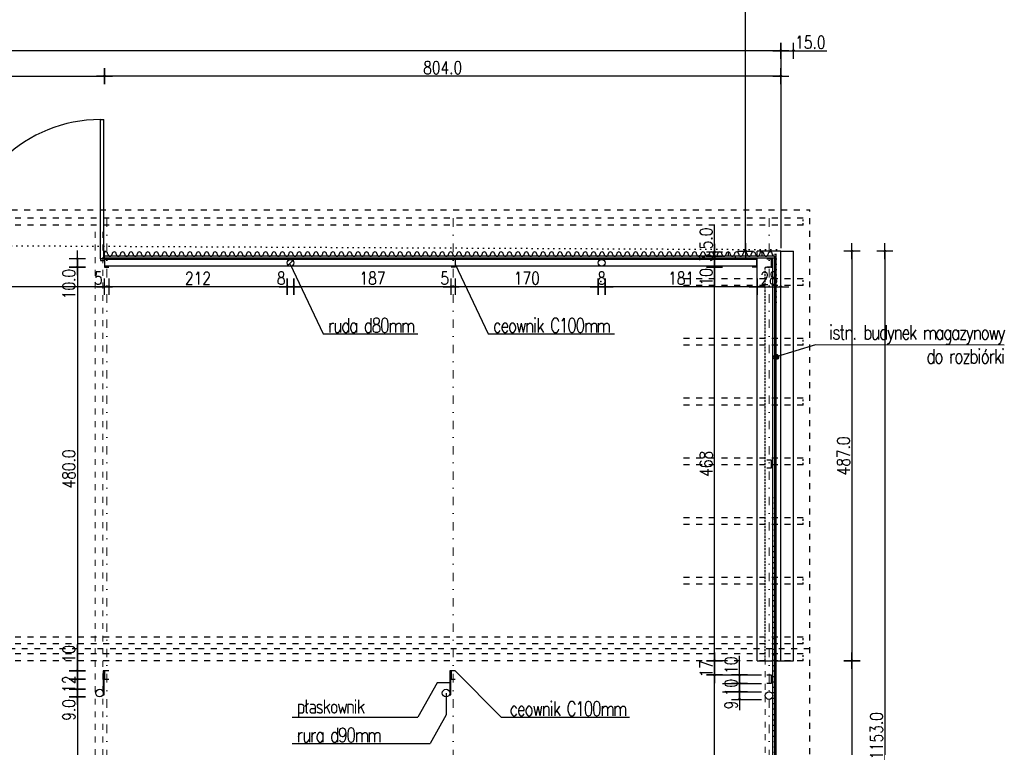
# Model space of a CAD drawing. Header units: millimetres. Extents: x 22865 to 60762, y -18816 to 15611.
# Tile 22 of 256: x 36384 to 37555, y -12690 to -11825. Entities that reach past the tile are written whole.
import ezdxf

# ---------------------------------------------------------------- set-up
doc = ezdxf.new("R2010")
doc.units = ezdxf.units.MM
for name, pattern in [('1_12', [3, 1, -1, 0, -1]), ('DASHED', [15, 7, -8]), ('DASHED2', [0.375, 0.25, -0.125]), ('DOT', [6.35, 0, -6.35]), ('STRICHPUNKT', [3, 1, -1, 0, -1])]:
    doc.linetypes.add(name, pattern=pattern)
for name, color, linetype in [('OPISY', 6, 'Continuous'), ('osie', 9, 'STRICHPUNKT'), ('sciany murowane', 4, 'Continuous'), ('widokowa', 2, 'Continuous'), ('wyburzenia', 14, 'Continuous'), ('WYMIARY', 6, 'Continuous')]:
    doc.layers.add(name, color=color, linetype=linetype)
doc.styles.add('1-100', font='simplex.shx', dxfattribs={"width": 0.8, "height": 15})
doc.dimstyles.new('1-100', dxfattribs={"dimscale": 0.5, "dimtxt": 100, "dimasz": 1, "dimexe": 0.18, "dimexo": 0.0625, "dimgap": 5, "dimtad": 1, "dimdec": 1, "dimzin": 0, "dimdsep": 46, "dimtxsty": '1-100', "dimblk1": 'K', "dimblk2": 'K', "dimsah": 1, "dimcen": 0.09, "dimse1": 1, "dimse2": 1, "dimadec": 0, "dimazin": 0, "dimtfac": 1, "dimtdec": 1, "dimtofl": 0, "dimtmove": 0, "dimatfit": 3, "dimldrblk": 'K', "dimfxl": 0, "dimtolj": 1, "dimtzin": 0, "dimarcsym": 0})

# ---------------------------------------------------------------- blocks, each defined once
blk = doc.blocks.new('K')
for p, q in [((-19.1, 0), (19.1, 0)), ((0, -19.1), (0, 19.1))]:
    blk.add_line(p, q)
blk.add_circle((0, 0), 2.02)
blk = doc.blocks.new('*D2293')
at = {"layer": 'WYMIARY', "color": 0, "lineweight": -2, "ltscale": 0.2}
blk.add_line((37210, -12883.5), (37210, -12604.5), dxfattribs=at)
at = {"layer": 'WYMIARY', "color": 0, "linetype": 'ByBlock', "lineweight": -2, "xscale": 0.5, "yscale": 0.5, "zscale": 0.5}
for p, rotation in [((37210, -12604), 90), ((37210, -12884), 270)]:
    blk.add_blockref('K', p, dxfattribs=dict(at, rotation=rotation))
at = {"layer": 'WYMIARY', "color": 0, "ltscale": 0.2, "insert": (37200, -12744), "char_height": 15, "attachment_point": 5, "rotation": 90, "style": '1-100'}
blk.add_mtext('\\A1;280', dxfattribs=at)
blk = doc.blocks.new('*D2294')
at = {"layer": 'WYMIARY', "color": 0, "lineweight": -2, "ltscale": 0.2}
blk.add_line((37210, -12603.5), (37210, -12587.5), dxfattribs=at)
at = {"layer": 'WYMIARY', "color": 0, "linetype": 'ByBlock', "lineweight": -2, "xscale": 0.5, "yscale": 0.5, "zscale": 0.5}
for p, rotation in [((37210, -12587), 90), ((37210, -12604), 270)]:
    blk.add_blockref('K', p, dxfattribs=dict(at, rotation=rotation))
at = {"layer": 'WYMIARY', "color": 0, "ltscale": 0.2, "insert": (37200, -12596.6), "char_height": 15, "attachment_point": 5, "rotation": 90, "style": '1-100'}
blk.add_mtext('\\A1;17', dxfattribs=at)
blk = doc.blocks.new('*D2295')
at = {"layer": 'WYMIARY', "color": 0, "lineweight": -2, "ltscale": 0.2}
blk.add_line((37210, -12586.5), (37210, -12119.5), dxfattribs=at)
at = {"layer": 'WYMIARY', "color": 0, "linetype": 'ByBlock', "lineweight": -2, "xscale": 0.5, "yscale": 0.5, "zscale": 0.5}
for p, rotation in [((37210, -12119), 90), ((37210, -12587), 270)]:
    blk.add_blockref('K', p, dxfattribs=dict(at, rotation=rotation))
at = {"layer": 'WYMIARY', "color": 0, "ltscale": 0.2, "insert": (37200, -12353), "char_height": 15, "attachment_point": 5, "rotation": 90, "style": '1-100'}
blk.add_mtext('\\A1;468', dxfattribs=at)
blk = doc.blocks.new('*D2296')
at = {"layer": 'WYMIARY', "color": 0, "lineweight": -2, "ltscale": 0.2}
for p, q in [((37239.6, -12604), (37239.6, -12581.4)), ((37239.6, -12604.5), (37239.6, -12613.5))]:
    blk.add_line(p, q, dxfattribs=at)
at = {"layer": 'WYMIARY', "color": 0, "linetype": 'ByBlock', "lineweight": -2, "xscale": 0.5, "yscale": 0.5, "zscale": 0.5}
for p, rotation in [((37239.6, -12604), 90), ((37239.6, -12614), 270)]:
    blk.add_blockref('K', p, dxfattribs=dict(at, rotation=rotation))
at = {"layer": 'WYMIARY', "color": 0, "ltscale": 0.2, "insert": (37229.6, -12592.4), "char_height": 15, "attachment_point": 5, "rotation": 90, "style": '1-100'}
blk.add_mtext('\\A1;10', dxfattribs=at)
blk = doc.blocks.new('*D2297')
at = {"layer": 'WYMIARY', "color": 0, "lineweight": -2, "ltscale": 0.2}
blk.add_line((37239.6, -12614.5), (37239.6, -12623.5), dxfattribs=at)
at = {"layer": 'WYMIARY', "color": 0, "linetype": 'ByBlock', "lineweight": -2, "xscale": 0.5, "yscale": 0.5, "zscale": 0.5}
for p, rotation in [((37239.6, -12614), 90), ((37239.6, -12624), 270)]:
    blk.add_blockref('K', p, dxfattribs=dict(at, rotation=rotation))
at = {"layer": 'WYMIARY', "color": 0, "ltscale": 0.2, "insert": (37229.6, -12619), "char_height": 15, "attachment_point": 5, "rotation": 90, "style": '1-100'}
blk.add_mtext('\\A1;10', dxfattribs=at)
blk = doc.blocks.new('*D2298')
at = {"layer": 'WYMIARY', "color": 0, "lineweight": -2, "ltscale": 0.2}
for p, q in [((37239.6, -12624.5), (37239.6, -12632.5)), ((37239.6, -12633), (37239.6, -12645.9))]:
    blk.add_line(p, q, dxfattribs=at)
at = {"layer": 'WYMIARY', "color": 0, "linetype": 'ByBlock', "lineweight": -2, "xscale": 0.5, "yscale": 0.5, "zscale": 0.5}
for p, rotation in [((37239.6, -12624), 90), ((37239.6, -12633), 270)]:
    blk.add_blockref('K', p, dxfattribs=dict(at, rotation=rotation))
at = {"layer": 'WYMIARY', "color": 0, "ltscale": 0.2, "insert": (37229.6, -12639.7), "char_height": 15, "attachment_point": 5, "rotation": 90, "style": '1-100'}
blk.add_mtext('\\A1;9', dxfattribs=at)
blk = doc.blocks.new('*D2299')
at = {"layer": 'WYMIARY', "color": 0, "lineweight": -2, "ltscale": 0.2}
blk.add_line((37261.3, -12142.3), (37288.3, -12142.3), dxfattribs=at)
at = {"layer": 'WYMIARY', "color": 0, "linetype": 'ByBlock', "lineweight": -2, "xscale": 0.5, "yscale": 0.5, "zscale": 0.5, "rotation": 180}
blk.add_blockref('K', (37260.8, -12142.3), dxfattribs=at)
at = {"layer": 'WYMIARY', "color": 0, "linetype": 'ByBlock', "lineweight": -2, "xscale": 0.5, "yscale": 0.5, "zscale": 0.5}
blk.add_blockref('K', (37288.8, -12142.3), dxfattribs=at)
at = {"layer": 'WYMIARY', "color": 0, "ltscale": 0.2, "insert": (37274.8, -12132.3), "char_height": 15, "attachment_point": 5, "style": '1-100'}
blk.add_mtext('\\A1;28', dxfattribs=at)
blk = doc.blocks.new('*D2300')
at = {"layer": 'WYMIARY', "color": 0, "lineweight": -2, "ltscale": 0.2}
blk.add_line((37260.3, -12142.3), (37080.3, -12142.3), dxfattribs=at)
at = {"layer": 'WYMIARY', "color": 0, "linetype": 'ByBlock', "lineweight": -2, "xscale": 0.5, "yscale": 0.5, "zscale": 0.5, "rotation": 180}
blk.add_blockref('K', (37079.8, -12142.3), dxfattribs=at)
at = {"layer": 'WYMIARY', "color": 0, "linetype": 'ByBlock', "lineweight": -2, "xscale": 0.5, "yscale": 0.5, "zscale": 0.5}
blk.add_blockref('K', (37260.8, -12142.3), dxfattribs=at)
at = {"layer": 'WYMIARY', "color": 0, "ltscale": 0.2, "insert": (37170.3, -12132.3), "char_height": 15, "attachment_point": 5, "style": '1-100'}
blk.add_mtext('\\A1;181', dxfattribs=at)
blk = doc.blocks.new('*D2301')
at = {"layer": 'WYMIARY', "color": 0, "lineweight": -2, "ltscale": 0.2}
blk.add_line((37079.3, -12142.3), (37072.3, -12142.3), dxfattribs=at)
at = {"layer": 'WYMIARY', "color": 0, "linetype": 'ByBlock', "lineweight": -2, "xscale": 0.5, "yscale": 0.5, "zscale": 0.5, "rotation": 180}
blk.add_blockref('K', (37071.8, -12142.3), dxfattribs=at)
at = {"layer": 'WYMIARY', "color": 0, "linetype": 'ByBlock', "lineweight": -2, "xscale": 0.5, "yscale": 0.5, "zscale": 0.5}
blk.add_blockref('K', (37079.8, -12142.3), dxfattribs=at)
at = {"layer": 'WYMIARY', "color": 0, "ltscale": 0.2, "insert": (37075.8, -12132.3), "char_height": 15, "attachment_point": 5, "style": '1-100'}
blk.add_mtext('\\A1;8', dxfattribs=at)
blk = doc.blocks.new('*D2302')
at = {"layer": 'WYMIARY', "color": 0, "lineweight": -2, "ltscale": 0.2}
blk.add_line((37071.3, -12142.3), (36902.3, -12142.3), dxfattribs=at)
at = {"layer": 'WYMIARY', "color": 0, "linetype": 'ByBlock', "lineweight": -2, "xscale": 0.5, "yscale": 0.5, "zscale": 0.5, "rotation": 180}
blk.add_blockref('K', (36901.8, -12142.3), dxfattribs=at)
at = {"layer": 'WYMIARY', "color": 0, "linetype": 'ByBlock', "lineweight": -2, "xscale": 0.5, "yscale": 0.5, "zscale": 0.5}
blk.add_blockref('K', (37071.8, -12142.3), dxfattribs=at)
at = {"layer": 'WYMIARY', "color": 0, "ltscale": 0.2, "insert": (36986.8, -12132.3), "char_height": 15, "attachment_point": 5, "style": '1-100'}
blk.add_mtext('\\A1;170', dxfattribs=at)
blk = doc.blocks.new('*D2303')
at = {"layer": 'WYMIARY', "color": 0, "lineweight": -2, "ltscale": 0.2}
for p, q in [((36896.3, -12142.3), (36882.8, -12142.3)), ((36902.3, -12142.3), (36902.8, -12142.3))]:
    blk.add_line(p, q, dxfattribs=at)
at = {"layer": 'WYMIARY', "color": 0, "linetype": 'ByBlock', "lineweight": -2, "xscale": 0.5, "yscale": 0.5, "zscale": 0.5}
blk.add_blockref('K', (36896.8, -12142.3), dxfattribs=at)
at = {"layer": 'WYMIARY', "color": 0, "linetype": 'ByBlock', "lineweight": -2, "xscale": 0.5, "yscale": 0.5, "zscale": 0.5, "rotation": 180}
blk.add_blockref('K', (36901.8, -12142.3), dxfattribs=at)
at = {"layer": 'WYMIARY', "color": 0, "ltscale": 0.2, "insert": (36889.3, -12132.3), "char_height": 15, "attachment_point": 5, "style": '1-100'}
blk.add_mtext('\\A1;5', dxfattribs=at)
blk = doc.blocks.new('*D2304')
at = {"layer": 'WYMIARY', "color": 0, "lineweight": -2, "ltscale": 0.2}
blk.add_line((36896.3, -12142.3), (36710.3, -12142.3), dxfattribs=at)
at = {"layer": 'WYMIARY', "color": 0, "linetype": 'ByBlock', "lineweight": -2, "xscale": 0.5, "yscale": 0.5, "zscale": 0.5, "rotation": 180}
blk.add_blockref('K', (36709.8, -12142.3), dxfattribs=at)
at = {"layer": 'WYMIARY', "color": 0, "linetype": 'ByBlock', "lineweight": -2, "xscale": 0.5, "yscale": 0.5, "zscale": 0.5}
blk.add_blockref('K', (36896.8, -12142.3), dxfattribs=at)
at = {"layer": 'WYMIARY', "color": 0, "ltscale": 0.2, "insert": (36803.3, -12132.3), "char_height": 15, "attachment_point": 5, "style": '1-100'}
blk.add_mtext('\\A1;187', dxfattribs=at)
blk = doc.blocks.new('*D2305')
at = {"layer": 'WYMIARY', "color": 0, "lineweight": -2, "ltscale": 0.2}
for p, q in [((36701.8, -12142.3), (36688.3, -12142.3)), ((36709.3, -12142.3), (36702.3, -12142.3))]:
    blk.add_line(p, q, dxfattribs=at)
at = {"layer": 'WYMIARY', "color": 0, "linetype": 'ByBlock', "lineweight": -2, "xscale": 0.5, "yscale": 0.5, "zscale": 0.5, "rotation": 180}
blk.add_blockref('K', (36701.8, -12142.3), dxfattribs=at)
at = {"layer": 'WYMIARY', "color": 0, "linetype": 'ByBlock', "lineweight": -2, "xscale": 0.5, "yscale": 0.5, "zscale": 0.5}
blk.add_blockref('K', (36709.8, -12142.3), dxfattribs=at)
at = {"layer": 'WYMIARY', "color": 0, "ltscale": 0.2, "insert": (36694.8, -12132.3), "char_height": 15, "attachment_point": 5, "style": '1-100'}
blk.add_mtext('\\A1;8', dxfattribs=at)
blk = doc.blocks.new('*D2306')
at = {"layer": 'WYMIARY', "color": 0, "lineweight": -2, "ltscale": 0.2}
blk.add_line((36701.3, -12142.3), (36490.3, -12142.3), dxfattribs=at)
at = {"layer": 'WYMIARY', "color": 0, "linetype": 'ByBlock', "lineweight": -2, "xscale": 0.5, "yscale": 0.5, "zscale": 0.5, "rotation": 180}
blk.add_blockref('K', (36489.8, -12142.3), dxfattribs=at)
at = {"layer": 'WYMIARY', "color": 0, "linetype": 'ByBlock', "lineweight": -2, "xscale": 0.5, "yscale": 0.5, "zscale": 0.5}
blk.add_blockref('K', (36701.8, -12142.3), dxfattribs=at)
at = {"layer": 'WYMIARY', "color": 0, "ltscale": 0.2, "insert": (36595.8, -12132.3), "char_height": 15, "attachment_point": 5, "style": '1-100'}
blk.add_mtext('\\A1;212', dxfattribs=at)
blk = doc.blocks.new('*D2307')
at = {"layer": 'WYMIARY', "color": 0, "lineweight": -2, "ltscale": 0.2}
for p, q in [((36484.3, -12142.3), (36470.8, -12142.3)), ((36490.3, -12142.3), (36490.8, -12142.3))]:
    blk.add_line(p, q, dxfattribs=at)
at = {"layer": 'WYMIARY', "color": 0, "linetype": 'ByBlock', "lineweight": -2, "xscale": 0.5, "yscale": 0.5, "zscale": 0.5}
blk.add_blockref('K', (36484.8, -12142.3), dxfattribs=at)
at = {"layer": 'WYMIARY', "color": 0, "linetype": 'ByBlock', "lineweight": -2, "xscale": 0.5, "yscale": 0.5, "zscale": 0.5, "rotation": 180}
blk.add_blockref('K', (36489.8, -12142.3), dxfattribs=at)
at = {"layer": 'WYMIARY', "color": 0, "ltscale": 0.2, "insert": (36477.3, -12132.3), "char_height": 15, "attachment_point": 5, "style": '1-100'}
blk.add_mtext('\\A1;5', dxfattribs=at)
blk = doc.blocks.new('*D2308')
at = {"layer": 'WYMIARY', "color": 0, "lineweight": -2, "ltscale": 0.2}
blk.add_line((36484.3, -12142.3), (36142.3, -12142.3), dxfattribs=at)
at = {"layer": 'WYMIARY', "color": 0, "linetype": 'ByBlock', "lineweight": -2, "xscale": 0.5, "yscale": 0.5, "zscale": 0.5, "rotation": 180}
blk.add_blockref('K', (36141.8, -12142.3), dxfattribs=at)
at = {"layer": 'WYMIARY', "color": 0, "linetype": 'ByBlock', "lineweight": -2, "xscale": 0.5, "yscale": 0.5, "zscale": 0.5}
blk.add_blockref('K', (36484.8, -12142.3), dxfattribs=at)
at = {"layer": 'WYMIARY', "color": 0, "ltscale": 0.2, "insert": (36313.3, -12132.3), "char_height": 15, "attachment_point": 5, "style": '1-100'}
blk.add_mtext('\\A1;343', dxfattribs=at)
blk = doc.blocks.new('*D2317')
at = {"layer": 'WYMIARY', "color": 0, "lineweight": -2, "ltscale": 0.2}
for p, q in [((36452.4, -12109.5), (36452.4, -12118.5)), ((36452.4, -12119), (36452.4, -12158.8))]:
    blk.add_line(p, q, dxfattribs=at)
at = {"layer": 'WYMIARY', "color": 0, "linetype": 'ByBlock', "lineweight": -2, "xscale": 0.5, "yscale": 0.5, "zscale": 0.5}
for p, rotation in [((36452.4, -12109), 90), ((36452.4, -12119), 270)]:
    blk.add_blockref('K', p, dxfattribs=dict(at, rotation=rotation))
at = {"layer": 'WYMIARY', "color": 0, "ltscale": 0.2, "insert": (36442.4, -12139.2), "char_height": 15, "attachment_point": 5, "rotation": 90, "style": '1-100'}
blk.add_mtext('\\A1;10.0', dxfattribs=at)
blk = doc.blocks.new('*D2318')
at = {"layer": 'WYMIARY', "color": 0, "lineweight": -2, "ltscale": 0.2}
blk.add_line((36452.4, -12119.5), (36452.4, -12598.5), dxfattribs=at)
at = {"layer": 'WYMIARY', "color": 0, "linetype": 'ByBlock', "lineweight": -2, "xscale": 0.5, "yscale": 0.5, "zscale": 0.5}
for p, rotation in [((36452.4, -12119), 90), ((36452.4, -12599), 270)]:
    blk.add_blockref('K', p, dxfattribs=dict(at, rotation=rotation))
at = {"layer": 'WYMIARY', "color": 0, "ltscale": 0.2, "insert": (36442.4, -12359), "char_height": 15, "attachment_point": 5, "rotation": 90, "style": '1-100'}
blk.add_mtext('\\A1;480.0', dxfattribs=at)
blk = doc.blocks.new('*D2319')
at = {"layer": 'WYMIARY', "color": 0, "lineweight": -2, "ltscale": 0.2}
for p, q in [((36452.4, -12599), (36452.4, -12567.8)), ((36452.4, -12599.5), (36452.4, -12608.5))]:
    blk.add_line(p, q, dxfattribs=at)
at = {"layer": 'WYMIARY', "color": 0, "linetype": 'ByBlock', "lineweight": -2, "xscale": 0.5, "yscale": 0.5, "zscale": 0.5}
for p, rotation in [((36452.4, -12599), 90), ((36452.4, -12609), 270)]:
    blk.add_blockref('K', p, dxfattribs=dict(at, rotation=rotation))
at = {"layer": 'WYMIARY', "color": 0, "ltscale": 0.2, "insert": (36442.4, -12578.9), "char_height": 15, "attachment_point": 5, "rotation": 90, "style": '1-100'}
blk.add_mtext('\\A1;10', dxfattribs=at)
blk = doc.blocks.new('*D2320')
at = {"layer": 'WYMIARY', "color": 0, "lineweight": -2, "ltscale": 0.2}
blk.add_line((36452.4, -12609.5), (36452.4, -12620.5), dxfattribs=at)
at = {"layer": 'WYMIARY', "color": 0, "linetype": 'ByBlock', "lineweight": -2, "xscale": 0.5, "yscale": 0.5, "zscale": 0.5}
for p, rotation in [((36452.4, -12609), 90), ((36452.4, -12621), 270)]:
    blk.add_blockref('K', p, dxfattribs=dict(at, rotation=rotation))
at = {"layer": 'WYMIARY', "color": 0, "ltscale": 0.2, "insert": (36442.4, -12615), "char_height": 15, "attachment_point": 5, "rotation": 90, "style": '1-100'}
blk.add_mtext('\\A1;12', dxfattribs=at)
blk = doc.blocks.new('*D2321')
at = {"layer": 'WYMIARY', "color": 0, "lineweight": -2, "ltscale": 0.2}
for p, q in [((36452.4, -12621.5), (36452.4, -12629.5)), ((36452.4, -12630), (36452.4, -12660.7))]:
    blk.add_line(p, q, dxfattribs=at)
at = {"layer": 'WYMIARY', "color": 0, "linetype": 'ByBlock', "lineweight": -2, "xscale": 0.5, "yscale": 0.5, "zscale": 0.5}
for p, rotation in [((36452.4, -12621), 90), ((36452.4, -12630), 270)]:
    blk.add_blockref('K', p, dxfattribs=dict(at, rotation=rotation))
at = {"layer": 'WYMIARY', "color": 0, "ltscale": 0.2, "insert": (36442.4, -12645.6), "char_height": 15, "attachment_point": 5, "rotation": 90, "style": '1-100'}
blk.add_mtext('\\A1;9.0', dxfattribs=at)
blk = doc.blocks.new('*D2322')
at = {"layer": 'WYMIARY', "color": 0, "lineweight": -2, "ltscale": 0.2}
blk.add_line((36452.4, -12630.5), (36452.4, -12909.5), dxfattribs=at)
at = {"layer": 'WYMIARY', "color": 0, "linetype": 'ByBlock', "lineweight": -2, "xscale": 0.5, "yscale": 0.5, "zscale": 0.5}
for p, rotation in [((36452.4, -12630), 90), ((36452.4, -12910), 270)]:
    blk.add_blockref('K', p, dxfattribs=dict(at, rotation=rotation))
at = {"layer": 'WYMIARY', "color": 0, "ltscale": 0.2, "insert": (36442.4, -12770), "char_height": 15, "attachment_point": 5, "rotation": 90, "style": '1-100'}
blk.add_mtext('\\A1;280.0', dxfattribs=at)
blk = doc.blocks.new('*D2332')
at = {"layer": 'WYMIARY', "color": 0, "lineweight": -2, "ltscale": 0.2}
blk.add_line((37412.6, -12100.5), (37412.6, -13252.5), dxfattribs=at)
at = {"layer": 'WYMIARY', "color": 0, "linetype": 'ByBlock', "lineweight": -2, "xscale": 0.5, "yscale": 0.5, "zscale": 0.5}
for p, rotation in [((37412.6, -12100), 90), ((37412.6, -13253), 270)]:
    blk.add_blockref('K', p, dxfattribs=dict(at, rotation=rotation))
at = {"layer": 'WYMIARY', "color": 0, "ltscale": 0.2, "insert": (37402.6, -12676.5), "char_height": 15, "attachment_point": 5, "rotation": 90, "style": '1-100'}
blk.add_mtext('\\A1;1153.0', dxfattribs=at)
blk = doc.blocks.new('*D2339')
at = {"layer": 'WYMIARY', "color": 0, "lineweight": -2, "ltscale": 0.2}
blk.add_line((37288.3, -11861.7), (34929.8, -11861.7), dxfattribs=at)
at = {"layer": 'WYMIARY', "color": 0, "linetype": 'ByBlock', "lineweight": -2, "xscale": 0.5, "yscale": 0.5, "zscale": 0.5, "rotation": 180}
blk.add_blockref('K', (34929.3, -11861.7), dxfattribs=at)
at = {"layer": 'WYMIARY', "color": 0, "linetype": 'ByBlock', "lineweight": -2, "xscale": 0.5, "yscale": 0.5, "zscale": 0.5}
blk.add_blockref('K', (37288.8, -11861.7), dxfattribs=at)
at = {"layer": 'WYMIARY', "color": 0, "ltscale": 0.2, "insert": (36109, -11851.7), "char_height": 15, "attachment_point": 5, "style": '1-100'}
blk.add_mtext('\\A1;2359.5', dxfattribs=at)
blk = doc.blocks.new('*D2340')
at = {"layer": 'WYMIARY', "color": 0, "lineweight": -2, "ltscale": 0.2}
for p, q in [((37289.3, -11861.7), (37303.3, -11861.7)), ((37303.8, -11861.7), (37343.6, -11861.7))]:
    blk.add_line(p, q, dxfattribs=at)
at = {"layer": 'WYMIARY', "color": 0, "linetype": 'ByBlock', "lineweight": -2, "xscale": 0.5, "yscale": 0.5, "zscale": 0.5, "rotation": 180}
blk.add_blockref('K', (37288.8, -11861.7), dxfattribs=at)
at = {"layer": 'WYMIARY', "color": 0, "linetype": 'ByBlock', "lineweight": -2, "xscale": 0.5, "yscale": 0.5, "zscale": 0.5}
blk.add_blockref('K', (37303.8, -11861.7), dxfattribs=at)
at = {"layer": 'WYMIARY', "color": 0, "ltscale": 0.2, "insert": (37323.9, -11851.7), "char_height": 15, "attachment_point": 5, "style": '1-100'}
blk.add_mtext('\\A1;15.0', dxfattribs=at)
blk = doc.blocks.new('*D2341')
at = {"layer": 'WYMIARY', "color": 0, "lineweight": -2, "ltscale": 0.2}
for p, q in [((37210, -12118.5), (37210, -12109.5)), ((37210, -12119), (37210, -12141.7))]:
    blk.add_line(p, q, dxfattribs=at)
at = {"layer": 'WYMIARY', "color": 0, "linetype": 'ByBlock', "lineweight": -2, "xscale": 0.5, "yscale": 0.5, "zscale": 0.5}
for p, rotation in [((37210, -12109), 90), ((37210, -12119), 270)]:
    blk.add_blockref('K', p, dxfattribs=dict(at, rotation=rotation))
at = {"layer": 'WYMIARY', "color": 0, "ltscale": 0.2, "insert": (37200, -12130.6), "char_height": 15, "attachment_point": 5, "rotation": 90, "style": '1-100'}
blk.add_mtext('\\A1;10', dxfattribs=at)
blk = doc.blocks.new('*D2342')
at = {"layer": 'WYMIARY', "color": 0, "lineweight": -2, "ltscale": 0.2}
for p, q in [((37210, -12105.5), (37210, -12105)), ((37210, -12109.5), (37210, -12110))]:
    blk.add_line(p, q, dxfattribs=at)
at = {"layer": 'WYMIARY', "color": 0, "linetype": 'ByBlock', "lineweight": -2, "xscale": 0.5, "yscale": 0.5, "zscale": 0.5}
for p, rotation in [((37210, -12106), 270), ((37210, -12109), 90)]:
    blk.add_blockref('K', p, dxfattribs=dict(at, rotation=rotation))
at = {"layer": 'WYMIARY', "color": 0, "ltscale": 0.2, "insert": (37200, -12108), "char_height": 15, "attachment_point": 5, "rotation": 90, "style": '1-100'}
blk.add_mtext('\\A1;3', dxfattribs=at)
blk = doc.blocks.new('*D2343')
at = {"layer": 'WYMIARY', "color": 0, "lineweight": -2, "ltscale": 0.2}
for p, q in [((37210, -12100.5), (37210, -12069.9)), ((37210, -12106.5), (37210, -12107))]:
    blk.add_line(p, q, dxfattribs=at)
at = {"layer": 'WYMIARY', "color": 0, "linetype": 'ByBlock', "lineweight": -2, "xscale": 0.5, "yscale": 0.5, "zscale": 0.5}
for p, rotation in [((37210, -12101), 270), ((37210, -12106), 90)]:
    blk.add_blockref('K', p, dxfattribs=dict(at, rotation=rotation))
at = {"layer": 'WYMIARY', "color": 0, "ltscale": 0.2, "insert": (37200, -12084.9), "char_height": 15, "attachment_point": 5, "rotation": 90, "style": '1-100'}
blk.add_mtext('\\A1;5.0', dxfattribs=at)
blk = doc.blocks.new('*D2347')
at = {"layer": 'WYMIARY', "color": 0, "lineweight": -2, "ltscale": 0.2}
blk.add_line((36142.3, -11891.9), (36484.3, -11891.9), dxfattribs=at)
at = {"layer": 'WYMIARY', "color": 0, "linetype": 'ByBlock', "lineweight": -2, "xscale": 0.5, "yscale": 0.5, "zscale": 0.5, "rotation": 180}
blk.add_blockref('K', (36141.8, -11891.9), dxfattribs=at)
at = {"layer": 'WYMIARY', "color": 0, "linetype": 'ByBlock', "lineweight": -2, "xscale": 0.5, "yscale": 0.5, "zscale": 0.5}
blk.add_blockref('K', (36484.8, -11891.9), dxfattribs=at)
at = {"layer": 'WYMIARY', "color": 0, "ltscale": 0.2, "insert": (36313.3, -11881.9), "char_height": 15, "attachment_point": 5, "style": '1-100'}
blk.add_mtext('\\A1;343.0', dxfattribs=at)
blk = doc.blocks.new('*D2348')
at = {"layer": 'WYMIARY', "color": 0, "lineweight": -2, "ltscale": 0.2}
blk.add_line((37288.3, -11891.9), (36485.3, -11891.9), dxfattribs=at)
at = {"layer": 'WYMIARY', "color": 0, "linetype": 'ByBlock', "lineweight": -2, "xscale": 0.5, "yscale": 0.5, "zscale": 0.5, "rotation": 180}
blk.add_blockref('K', (36484.8, -11891.9), dxfattribs=at)
at = {"layer": 'WYMIARY', "color": 0, "linetype": 'ByBlock', "lineweight": -2, "xscale": 0.5, "yscale": 0.5, "zscale": 0.5}
blk.add_blockref('K', (37288.8, -11891.9), dxfattribs=at)
at = {"layer": 'WYMIARY', "color": 0, "ltscale": 0.2, "insert": (36886.8, -11881.9), "char_height": 15, "attachment_point": 5, "style": '1-100'}
blk.add_mtext('\\A1;804.0', dxfattribs=at)
blk = doc.blocks.new('*D2349')
at = {"layer": 'WYMIARY', "color": 0, "lineweight": -2, "ltscale": 0.2}
blk.add_line((37246.8, -12099.5), (37246.8, -11339.4), dxfattribs=at)
at = {"layer": 'WYMIARY', "color": 0, "linetype": 'ByBlock', "lineweight": -2, "xscale": 0.5, "yscale": 0.5, "zscale": 0.5}
for p, rotation in [((37246.8, -11338.9), 90), ((37246.8, -12100), 270)]:
    blk.add_blockref('K', p, dxfattribs=dict(at, rotation=rotation))
at = {"layer": 'WYMIARY', "color": 0, "ltscale": 0.2, "insert": (37236.8, -11719.5), "char_height": 15, "attachment_point": 5, "rotation": 90, "style": '1-100'}
blk.add_mtext('\\A1;761', dxfattribs=at)
blk = doc.blocks.new('*D2350')
at = {"layer": 'WYMIARY', "color": 0, "lineweight": -2, "ltscale": 0.2}
blk.add_line((37373.4, -12100.5), (37373.4, -12586.5), dxfattribs=at)
at = {"layer": 'WYMIARY', "color": 0, "linetype": 'ByBlock', "lineweight": -2, "xscale": 0.5, "yscale": 0.5, "zscale": 0.5}
for p, rotation in [((37373.4, -12100), 90), ((37373.4, -12587), 270)]:
    blk.add_blockref('K', p, dxfattribs=dict(at, rotation=rotation))
at = {"layer": 'WYMIARY', "color": 0, "ltscale": 0.2, "insert": (37363.4, -12343.5), "char_height": 15, "attachment_point": 5, "rotation": 90, "style": '1-100'}
blk.add_mtext('\\A1;487.0', dxfattribs=at)
blk = doc.blocks.new('*D2351')
at = {"layer": 'WYMIARY', "color": 0, "lineweight": -2, "ltscale": 0.2}
blk.add_line((37373.4, -12587.5), (37373.4, -13252.5), dxfattribs=at)
at = {"layer": 'WYMIARY', "color": 0, "linetype": 'ByBlock', "lineweight": -2, "xscale": 0.5, "yscale": 0.5, "zscale": 0.5}
for p, rotation in [((37373.4, -12587), 90), ((37373.4, -13253), 270)]:
    blk.add_blockref('K', p, dxfattribs=dict(at, rotation=rotation))
at = {"layer": 'WYMIARY', "color": 0, "ltscale": 0.2, "insert": (37363.4, -12920), "char_height": 15, "attachment_point": 5, "rotation": 90, "style": '1-100'}
blk.add_mtext('\\A1;666.0', dxfattribs=at)

msp = doc.modelspace()

# ---------------------------------------------------------------- hatches: boundary and pattern name
at = {"layer": 'wyburzenia', "transparency": 33554687}
h = msp.add_hatch(color=256, dxfattribs=at)
h.dxf.hatch_style = 1
h.paths.add_polyline_path([(37285.07, -12223.51, 0.6240304), (37280.23, -12225.87), (37283.23, -12225.87)])
h = msp.add_hatch(color=256, dxfattribs=at)
h.dxf.hatch_style = 1
h.paths.add_polyline_path([(37283.23, -12225.87), (37280.23, -12225.87, 1), (37286.23, -12225.87)])
h = msp.add_hatch(color=256, dxfattribs=at)
h.dxf.hatch_style = 1
h.paths.add_polyline_path([(37286.23, -12225.87, 0.231504), (37285.07, -12223.51), (37283.23, -12225.87)])

# ---------------------------------------------------------------- linework, layer by layer
at = {"layer": 'osie', "linetype": '1_12', "lineweight": 15, "ltscale": 10}
for p, q in [((36487.28, -12061.01), (36487.28, -13253.01)), ((36899.28, -12061.01), (36899.28, -13253.01)), ((37274.78, -12061.01), (37274.78, -13253.01))]:
    msp.add_line(p, q, dxfattribs=at)
at = {"layer": 'osie', "color": 251, "linetype": 'DASHED', "lineweight": 15}
for p, q in [((36473.75, -12077.25), (36473.75, -13253.01)), ((36482.75, -12077.25), (36482.75, -13253.01)), ((37270.28, -13191.51), (37270.28, -12587.01))]:
    msp.add_line(p, q, dxfattribs=at)
at = {"layer": 'sciany murowane', "color": 2, "ltscale": 0.2}
for p, q in [((37260.78, -12106.01), (37260.78, -12100.01)), ((37288.78, -12587.01), (37288.78, -12100.01)), ((37260.78, -12587.01), (37260.78, -12108.51)), ((37260.78, -12587.01), (37279.28, -12587.01)), ((37283.28, -12587.01), (37288.78, -12587.01))]:
    msp.add_line(p, q, dxfattribs=at)
at = {"layer": 'widokowa', "color": 1, "linetype": 'DASHED'}
for p, q in [((34904.28, -12051.01), (37323.28, -12051.01)), ((37323.28, -13253.01), (37323.28, -12051.01)), ((37323.28, -12573.01), (34904.28, -12573.01))]:
    msp.add_line(p, q, dxfattribs=at)
at = {"layer": 'widokowa', "color": 250, "linetype": 'DASHED'}
for p, q in [((37315.28, -12061.01), (34912.28, -12061.01)), ((37315.28, -12069.01), (34912.28, -12069.01)), ((37315.28, -12133.01), (37173.28, -12133.01)), ((37315.28, -12141.01), (37173.28, -12141.01)), ((37315.28, -12204.01), (37173.28, -12204.01)), ((37315.28, -12212.01), (37173.28, -12212.01)), ((37315.28, -12275.01), (37173.28, -12275.01)), ((37315.28, -12283.01), (37173.28, -12283.01)), ((37315.28, -12346.01), (37173.28, -12346.01)), ((37315.28, -12354.01), (37173.28, -12354.01)), ((37315.28, -12417.01), (37173.28, -12417.01)), ((37315.28, -12425.01), (37173.28, -12425.01)), ((37315.28, -12488.01), (37173.28, -12488.01)), ((37315.28, -12496.01), (37173.28, -12496.01)), ((37315.28, -12559.01), (34912.28, -12559.01)), ((37315.28, -12567.01), (34912.28, -12567.01)), ((37315.28, -12579.01), (34912.28, -12579.01)), ((37315.28, -12587.01), (34912.28, -12587.01))]:
    msp.add_line(p, q, dxfattribs=at)
at = {"layer": 'widokowa', "color": 250, "linetype": 'DASHED', "ltscale": 0.3}
for p, q in [((37315.28, -12069.01), (37315.28, -12061.01)), ((37315.28, -12141.01), (37315.28, -12133.01)), ((37315.28, -12212.01), (37315.28, -12204.01)), ((37315.28, -12283.01), (37315.28, -12275.01)), ((37315.28, -12354.01), (37315.28, -12346.01)), ((37315.28, -12425.01), (37315.28, -12417.01)), ((37315.28, -12496.01), (37315.28, -12488.01)), ((37315.28, -12567.01), (37315.28, -12559.01)), ((37315.28, -12587.01), (37315.28, -12579.01))]:
    msp.add_line(p, q, dxfattribs=at)
at = {"layer": 'widokowa', "color": 1, "ltscale": 0.2}
for p, q in [((36484.78, -12108.51), (36484.78, -12100.51)), ((36486.2, -12100.51), (36484.78, -12100.51)), ((36486.2, -12101.01), (36486.2, -12100.51)), ((37281.2, -12103.51), (37283.28, -12103.51)), ((37283.28, -13253.01), (37283.28, -12103.51))]:
    msp.add_line(p, q, dxfattribs=at)
at = {"layer": 'widokowa', "color": 2, "ltscale": 0.2}
for p, q in [((37288.78, -12100.01), (37260.78, -12100.01)), ((37281.78, -12106.01), (36484.78, -12106.01)), ((37281.78, -12108.51), (36484.78, -12108.51)), ((37234.87, -12108.51), (37234.87, -12106.01)), ((37279.28, -13253.01), (37279.28, -12108.51)), ((37281.78, -13253.01), (37281.78, -12106.01))]:
    msp.add_line(p, q, dxfattribs=at)
at = {"layer": 'widokowa', "color": 251, "ltscale": 0.2}
for p, q in [((37288.78, -12100.01), (37303.78, -12100.01)), ((37303.78, -12587.01), (37303.78, -12100.01)), ((37288.78, -12587.01), (37303.78, -12587.01))]:
    msp.add_line(p, q, dxfattribs=at)
at = {"layer": 'widokowa', "color": 9, "ltscale": 0.2}
for p, q in [((37259.78, -12110.01), (36484.78, -12110.01)), ((37259.78, -12118.01), (36484.78, -12118.01))]:
    msp.add_line(p, q, dxfattribs=at)
at = {"layer": 'widokowa', "color": 9, "linetype": 'DASHED2', "ltscale": 10}
for p in [(37279.28, -12119.51), (37270.28, -12587.01)]:
    msp.add_line(p, (37270.28, -12119.51), dxfattribs=at)
at = {"layer": 'widokowa', "color": 251, "ltscale": 0.2}
for centre, start, end in [((36486.2, -12103.51), 0, 124.62613), ((36491.2, -12103.51), 180, 0), ((36496.2, -12103.51), 0, 180), ((36501.2, -12103.51), 180, 0), ((36506.2, -12103.51), 0, 180), ((36511.2, -12103.51), 180, 0), ((36516.2, -12103.51), 0, 180), ((36521.2, -12103.51), 180, 0), ((36526.2, -12103.51), 0, 180), ((36531.2, -12103.51), 180, 0), ((36536.2, -12103.51), 0, 180), ((36541.2, -12103.51), 180, 0), ((36546.2, -12103.51), 0, 180), ((36551.2, -12103.51), 180, 0), ((36556.2, -12103.51), 0, 180), ((36561.2, -12103.51), 180, 0), ((36566.2, -12103.51), 0, 180), ((36571.2, -12103.51), 180, 0), ((36576.2, -12103.51), 0, 180), ((36581.2, -12103.51), 180, 0), ((36586.2, -12103.51), 0, 180), ((36591.2, -12103.51), 180, 0), ((36596.2, -12103.51), 0, 180), ((36601.2, -12103.51), 180, 0), ((36606.2, -12103.51), 0, 180), ((36611.2, -12103.51), 180, 0), ((36616.2, -12103.51), 0, 180), ((36621.2, -12103.51), 180, 0), ((36626.2, -12103.51), 0, 180), ((36631.2, -12103.51), 180, 0), ((36636.2, -12103.51), 0, 180), ((36641.2, -12103.51), 180, 0), ((36646.2, -12103.51), 0, 180), ((36651.2, -12103.51), 180, 0), ((36656.2, -12103.51), 0, 180), ((36661.2, -12103.51), 180, 0), ((36666.2, -12103.51), 0, 180), ((36671.2, -12103.51), 180, 0), ((36676.2, -12103.51), 0, 180), ((36681.2, -12103.51), 180, 0), ((36686.2, -12103.51), 0, 180), ((36691.2, -12103.51), 180, 0), ((36696.2, -12103.51), 0, 180), ((36701.2, -12103.51), 180, 0), ((36706.2, -12103.51), 0, 180), ((36711.2, -12103.51), 180, 0), ((36716.2, -12103.51), 0, 180), ((36721.2, -12103.51), 180, 0), ((36726.2, -12103.51), 0, 180), ((36731.2, -12103.51), 180, 0), ((36736.2, -12103.51), 0, 180), ((36741.2, -12103.51), 180, 0), ((36746.2, -12103.51), 0, 180), ((36751.2, -12103.51), 180, 0), ((36756.2, -12103.51), 0, 180), ((36761.2, -12103.51), 180, 0), ((36766.2, -12103.51), 0, 180), ((36771.2, -12103.51), 180, 0), ((36776.2, -12103.51), 0, 180), ((36781.2, -12103.51), 180, 0), ((36786.2, -12103.51), 0, 180), ((36791.2, -12103.51), 180, 0), ((36796.2, -12103.51), 0, 180), ((36801.2, -12103.51), 180, 0), ((36806.2, -12103.51), 0, 180), ((36811.2, -12103.51), 180, 0), ((36816.2, -12103.51), 0, 180), ((36821.2, -12103.51), 180, 0), ((36826.2, -12103.51), 0, 180), ((36831.2, -12103.51), 180, 0), ((36836.2, -12103.51), 0, 180), ((36841.2, -12103.51), 180, 0), ((36846.2, -12103.51), 0, 180), ((36851.2, -12103.51), 180, 0), ((36856.2, -12103.51), 0, 180), ((36861.2, -12103.51), 180, 0), ((36866.2, -12103.51), 0, 180), ((36871.2, -12103.51), 180, 0), ((36876.2, -12103.51), 0, 180), ((36881.2, -12103.51), 180, 0), ((36886.2, -12103.51), 0, 180), ((36891.2, -12103.51), 180, 0), ((36896.2, -12103.51), 0, 180), ((36901.2, -12103.51), 180, 0), ((36906.2, -12103.51), 0, 180), ((36911.2, -12103.51), 180, 0), ((36916.2, -12103.51), 0, 180), ((36921.2, -12103.51), 180, 0), ((36926.2, -12103.51), 0, 180), ((36931.2, -12103.51), 180, 0), ((36936.2, -12103.51), 0, 180), ((36941.2, -12103.51), 180, 0), ((36946.2, -12103.51), 0, 180), ((36951.2, -12103.51), 180, 0), ((36956.2, -12103.51), 0, 180), ((36961.2, -12103.51), 180, 0), ((36966.2, -12103.51), 0, 180), ((36971.2, -12103.51), 180, 0), ((36976.2, -12103.51), 0, 180), ((36981.2, -12103.51), 180, 0), ((36986.2, -12103.51), 0, 180), ((36991.2, -12103.51), 180, 0), ((36996.2, -12103.51), 0, 180), ((37001.2, -12103.51), 180, 0), ((37006.2, -12103.51), 0, 180), ((37011.2, -12103.51), 180, 0), ((37016.2, -12103.51), 0, 180), ((37021.2, -12103.51), 180, 0), ((37026.2, -12103.51), 0, 180), ((37031.2, -12103.51), 180, 0), ((37036.2, -12103.51), 0, 180), ((37041.2, -12103.51), 180, 0), ((37046.2, -12103.51), 0, 180), ((37051.2, -12103.51), 180, 0), ((37056.2, -12103.51), 0, 180), ((37061.2, -12103.51), 180, 0), ((37066.2, -12103.51), 0, 180), ((37071.2, -12103.51), 180, 0), ((37076.2, -12103.51), 0, 180), ((37081.2, -12103.51), 180, 0), ((37086.2, -12103.51), 0, 180), ((37091.2, -12103.51), 180, 0), ((37096.2, -12103.51), 0, 180), ((37101.2, -12103.51), 180, 0), ((37106.2, -12103.51), 0, 180), ((37111.2, -12103.51), 180, 0), ((37116.2, -12103.51), 0, 180), ((37121.2, -12103.51), 180, 0), ((37126.2, -12103.51), 0, 180), ((37131.2, -12103.51), 180, 0), ((37136.2, -12103.51), 0, 180), ((37141.2, -12103.51), 180, 0), ((37146.2, -12103.51), 0, 180), ((37151.2, -12103.51), 180, 0), ((37156.2, -12103.51), 0, 180), ((37161.2, -12103.51), 180, 0), ((37166.2, -12103.51), 0, 180), ((37171.2, -12103.51), 180, 0), ((37176.2, -12103.51), 0, 180), ((37181.2, -12103.51), 180, 0), ((37186.2, -12103.51), 0, 180), ((37191.2, -12103.51), 180, 0), ((37196.2, -12103.51), 0, 180), ((37201.2, -12103.51), 180, 0), ((37206.2, -12103.51), 0, 180), ((37211.2, -12103.51), 180, 0), ((37216.2, -12103.51), 0, 180), ((37221.2, -12103.51), 180, 0), ((37226.2, -12103.51), 0, 180), ((37231.2, -12103.51), 180, 0), ((37236.2, -12103.51), 0, 180), ((37241.2, -12103.51), 180, 0), ((37246.2, -12103.51), 0, 180), ((37251.2, -12103.51), 180, 0), ((37256.2, -12103.51), 0, 180), ((37261.2, -12103.51), 180, 0), ((37266.2, -12103.51), 0, 180), ((37271.2, -12103.51), 180, 0), ((37276.2, -12103.51), 0, 180), ((37281.2, -12103.51), 180, 326.28212)]:
    msp.add_arc(centre, 2.5, start, end, dxfattribs=at)
at = {"layer": 'wyburzenia', "linetype": 'DOT'}
for p, q in [((37283.51, -12098.14), (34923.96, -12086.39)), ((37275.63, -13237.75), (37283.51, -12098.14))]:
    msp.add_line(p, q, dxfattribs=at)
at = {"layer": 'wyburzenia'}
for p, q in [((37330, -12211.23), (37283.23, -12225.87)), ((37554.51, -12211.69), (37330, -12211.23))]:
    msp.add_line(p, q, dxfattribs=at)
msp.add_circle((37283.23, -12225.87), 3, dxfattribs=at)
at = {"layer": 'WYMIARY', "ltscale": 0.2}
for p, q in [((37288.78, -11871.26), (37288.78, -12096.48)), ((36479.78, -12109.01), (36479.78, -11943.51)), ((36479.78, -11943.51), (36483.78, -11943.51)), ((36483.78, -12109.01), (36483.78, -11943.51)), ((36709.78, -12110.01), (36701.78, -12118.01)), ((36705.42, -12115.66), (36744.68, -12198.3)), ((36901.78, -12115.66), (36941.04, -12198.3)), ((36744.68, -12198.3), (36857.16, -12198.3)), ((36941.04, -12198.3), (37091.05, -12198.3)), ((36901.78, -12599.01), (36956.47, -12654.09)), ((37219.59, -12604.01), (37265.69, -12604.01)), ((36880.11, -12613.26), (36857.16, -12654.09)), ((36895.28, -12613.26), (36880.11, -12613.26)), ((37219.59, -12614.01), (37265.69, -12614.01)), ((36890.78, -12625.51), (36890.78, -12651.41)), ((37219.59, -12624.01), (37265.69, -12624.01)), ((37249.14, -12633.01), (37265.69, -12633.01)), ((36707.7, -12654.09), (36857.16, -12654.09)), ((36890.78, -12651.41), (36871.72, -12685.32)), ((36956.47, -12654.09), (37108.81, -12654.09)), ((36707.7, -12685.32), (36871.72, -12685.32))]:
    msp.add_line(p, q, dxfattribs=at)
at = {"layer": 'WYMIARY', "color": 3, "ltscale": 0.2}
for p, q in [((37226.2, -12101.01), (37226.2, -12106.01)), ((37266.2, -12101.01), (37266.2, -12106.01))]:
    msp.add_line(p, q, dxfattribs=at)
at = {"layer": 'WYMIARY', "ltscale": 0.2}
msp.add_lwpolyline([(36479.78, -12111.01), (36484.78, -12111.01), (36484.78, -12109.01), (36479.78, -12109.01)], close=True, dxfattribs=at)
at = {"layer": 'WYMIARY', "color": 3, "ltscale": 0.2}
for points in [[(36489.78, -12109.01), (36484.78, -12109.01), (36484.78, -12119.01), (36489.78, -12119.01)], [(36896.78, -12109.01), (36901.78, -12109.01), (36901.78, -12119.01), (36896.78, -12119.01)], [(37254.78, -12109.01), (37259.78, -12109.01), (37259.78, -12119.01), (37254.78, -12119.01)], [(37272.28, -12109.01), (37277.28, -12109.01), (37277.28, -12119.01), (37272.28, -12119.01)], [(37272.28, -12348.01), (37277.28, -12348.01), (37277.28, -12358.01), (37272.28, -12358.01)], [(36489.78, -12599.01), (36484.78, -12599.01), (36484.78, -12609.01), (36489.78, -12609.01)], [(36901.78, -12599.01), (36896.78, -12599.01), (36896.78, -12609.01), (36901.78, -12609.01)], [(37272.28, -12604.01), (37277.28, -12604.01), (37277.28, -12614.01), (37272.28, -12614.01)]]:
    msp.add_lwpolyline(points, dxfattribs=at)
at = {"layer": 'WYMIARY', "color": 1, "ltscale": 0.2}
for points in [[(36483.28, -12627.51), (36484.28, -12627.51), (36484.28, -12599.01), (36483.28, -12599.01)], [(36895.28, -12627.51), (36896.28, -12627.51), (36896.28, -12599.01), (36895.28, -12599.01)]]:
    msp.add_lwpolyline(points, close=True, dxfattribs=at)
for centre in [(36705.78, -12114.01), (37075.78, -12114.01)]:
    msp.add_circle(centre, 4, dxfattribs=at)
at = {"layer": 'WYMIARY', "color": 3, "ltscale": 0.2}
for centre in [(36478.78, -12625.51), (36890.78, -12625.51), (37274.78, -12628.51)]:
    msp.add_circle(centre, 4.5, dxfattribs=at)
at = {"layer": 'WYMIARY', "ltscale": 0.2}
msp.add_arc((36479.78, -12110.01), 166.5, 90, 176.7291, dxfattribs=at)
msp.add_point((37074.81, -12136.16), dxfattribs=at)

# ---------------------------------------------------------------- texts
at = {"layer": 'OPISY', "char_height": 17, "width": 302.1591, "attachment_point": 4, "style": '1-100'}
for s, insert in [('{\\T0.8;\\Fsimplex8|c238;ruda d80mm}', (36750.17, -12188.32)), ('{\\T0.8;\\Fsimplex8|c238;ceownik C100mm}', (36946.52, -12188.32)), ('{\\T0.8;\\Fsimplex8|c238;płaskownik}', (36713.18, -12644.11)), ('{\\T0.8;\\Fsimplex8|c238;ceownik C100mm}', (36966.1, -12644.11)), ('{\\T0.8;\\Fsimplex8|c238;rura d90mm}', (36713.18, -12675.35))]:
    msp.add_mtext(s, dxfattribs=dict(at, insert=insert))
at = {"layer": 'wyburzenia', "insert": (37252.37, -12210.38), "char_height": 17, "width": 302.1591, "attachment_point": 4, "rotation": 359.88303, "style": '1-100'}
msp.add_mtext('\\pxqr;{\\T0.8;\\Fsimplex8|c238;istn. budynek magazynowy\\Pdo rozbiórki}', dxfattribs=at)

# ---------------------------------------------------------------- dimensions: what is measured, and where the dimension line sits
at = {"layer": 'WYMIARY', "ltscale": 0.2}
for base, p1, p2, picture, middle in [((37246.8, -11338.93), (37260.78, -12100.01), (37262.34, -11338.93), '*D2349', (37236.8, -11719.47)), ((37210.03, -12119.01), (37219.59, -12587.01), (37219.59, -12119.01), '*D2295', (37200.03, -12353.01)), ((37210.03, -12604.01), (37219.59, -12884.01), (37219.59, -12604.01), '*D2293', (37200.03, -12744.01)), ((37239.58, -12633.01), (37258.69, -12624.01), (37258.69, -12633.01), '*D2298', (37229.58, -12639.73))]:
    dim = msp.add_linear_dim(base=base, p1=p1, p2=p2, angle=90, dimstyle='1-100', override={"dimdec": 0, "dimtxsty": '1-100', "dimldrblk": 'K'}, dxfattribs=at)
    dim.commit()
    dim.dimension.update_dxf_attribs({"geometry": picture, "text_midpoint": middle})
for base, p1, p2, picture, middle in [((34929.28, -11861.71), (37288.78, -12049.2), (34929.28, -12052.7), '*D2339', (36109.03, -11851.71)), ((37303.78, -11861.71), (37288.78, -12063.59), (37303.78, -12063.59), '*D2340', (37323.92, -11851.71)), ((36484.78, -11891.92), (36141.78, -12095.47), (36484.78, -12095.47), '*D2347', (36313.28, -11881.92)), ((36484.78, -11891.92), (37288.78, -11877.76), (36484.78, -11877.76), '*D2348', (36886.78, -11881.92))]:
    dim = msp.add_linear_dim(base=base, p1=p1, p2=p2, dimstyle='1-100', dxfattribs=at)
    dim.commit()
    dim.dimension.update_dxf_attribs({"geometry": picture, "text_midpoint": middle})
for base, p1, p2, picture, middle in [((37210.03, -12101.01), (37217.18, -12106.01), (37216.2, -12101.01), '*D2343', (37200.03, -12084.94)), ((37412.6, -13253.01), (37303.78, -12100.01), (37303.78, -13253.01), '*D2332', (37402.6, -12676.51)), ((37373.38, -12587.01), (37303.78, -12100.01), (37303.78, -12587.01), '*D2350', (37363.38, -12343.51)), ((36452.45, -12119.01), (36489.78, -12109.01), (36489.78, -12119.01), '*D2317', (36442.45, -12139.16)), ((36452.45, -12599.01), (36462.01, -12119.01), (36462.01, -12599.01), '*D2318', (36442.45, -12359.01)), ((37373.38, -13253.01), (37303.78, -12587.01), (37303.78, -13253.01), '*D2351', (37363.38, -12920.01)), ((36452.45, -12630.01), (36462.01, -12621.01), (36462.01, -12630.01), '*D2321', (36442.45, -12645.58)), ((36452.45, -12910.01), (36462.01, -12630.01), (36462.01, -12910.01), '*D2322', (36442.45, -12770.01))]:
    dim = msp.add_linear_dim(base=base, p1=p1, p2=p2, angle=90, dimstyle='1-100', dxfattribs=at)
    dim.commit()
    dim.dimension.update_dxf_attribs({"geometry": picture, "text_midpoint": middle})
for base, p1, p2, override, picture, middle in [((37210.03, -12106.01), (37219.59, -12109.01), (37219.59, -12106.01), {"dimdec": 0, "dimtxsty": '1-100', "dimldrblk": 'K'}, '*D2342', (37210.03, -12108)), ((37210.03, -12109.01), (37264.78, -12119.01), (37264.78, -12109.01), {"dimdec": 0, "dimtxsty": '1-100', "dimldrblk": 'K'}, '*D2341', (37210.03, -12130.58)), ((36452.45, -12609.01), (36462.01, -12599.01), (36462.01, -12609.01), {"dimdec": 0}, '*D2319', (36452.45, -12578.87)), ((37210.03, -12587.01), (37219.59, -12604.01), (37219.59, -12587.01), {"dimdec": 0}, '*D2294', (37210.03, -12596.57)), ((37239.58, -12614.01), (37242.16, -12604.01), (37242.16, -12614.01), {"dimdec": 0, "dimtxsty": '1-100', "dimldrblk": 'K'}, '*D2296', (37239.58, -12592.44)), ((36452.45, -12621.01), (36458.02, -12609.01), (36458.02, -12621.01), {"dimdec": 0, "dimtxsty": '1-100', "dimldrblk": 'K'}, '*D2320', (36452.45, -12615.01)), ((37239.58, -12624.01), (37259.6, -12614.01), (37260.19, -12624.01), {"dimdec": 0, "dimtxsty": '1-100', "dimldrblk": 'K'}, '*D2297', (37239.58, -12619.01))]:
    dim = msp.add_linear_dim(base=base, p1=p1, p2=p2, angle=90, dimstyle='1-100', override=override, dxfattribs=at)
    dim.commit()
    dim.dimension.update_dxf_attribs({"geometry": picture, "text_midpoint": middle, "dimtype": 160})
for base, p1, p2, picture, middle in [((36141.78, -12142.3), (36484.78, -12151.86), (36141.78, -12151.86), '*D2308', (36313.28, -12132.3)), ((36484.78, -12142.3), (36489.78, -12132.74), (36484.78, -12132.74), '*D2307', (36477.28, -12132.3)), ((36489.78, -12142.3), (36701.78, -12132.74), (36489.78, -12132.74), '*D2306', (36595.78, -12132.3)), ((36701.78, -12142.3), (36709.78, -12132.74), (36701.78, -12132.74), '*D2305', (36694.78, -12132.3)), ((36709.78, -12142.3), (36896.78, -12132.74), (36709.78, -12132.74), '*D2304', (36803.28, -12132.3)), ((36896.78, -12142.3), (36901.78, -12132.74), (36896.78, -12132.74), '*D2303', (36889.28, -12132.3)), ((36901.78, -12142.3), (37071.78, -12132.74), (36901.78, -12132.74), '*D2302', (36986.78, -12132.3)), ((37079.78, -12142.3), (37260.78, -12151.86), (37079.78, -12151.86), '*D2300', (37170.28, -12132.3)), ((37288.78, -12142.3), (37260.78, -12163.1), (37288.78, -12163.1), '*D2299', (37274.78, -12132.3))]:
    dim = msp.add_linear_dim(base=base, p1=p1, p2=p2, dimstyle='1-100', override={"dimdec": 0, "dimtxsty": '1-100', "dimldrblk": 'K'}, dxfattribs=at)
    dim.commit()
    dim.dimension.update_dxf_attribs({"geometry": picture, "text_midpoint": middle})
dim = msp.add_linear_dim(base=(37071.78, -12142.3), p1=(37079.78, -12150.73), p2=(37071.78, -12150.73), dimstyle='1-100', override={"dimdec": 0, "dimtxsty": '1-100', "dimldrblk": 'K'}, dxfattribs=at)
dim.commit()
dim.dimension.update_dxf_attribs({"geometry": '*D2301', "text_midpoint": (37075.78, -12142.3), "dimtype": 160})

doc.saveas('drawing.dxf')
